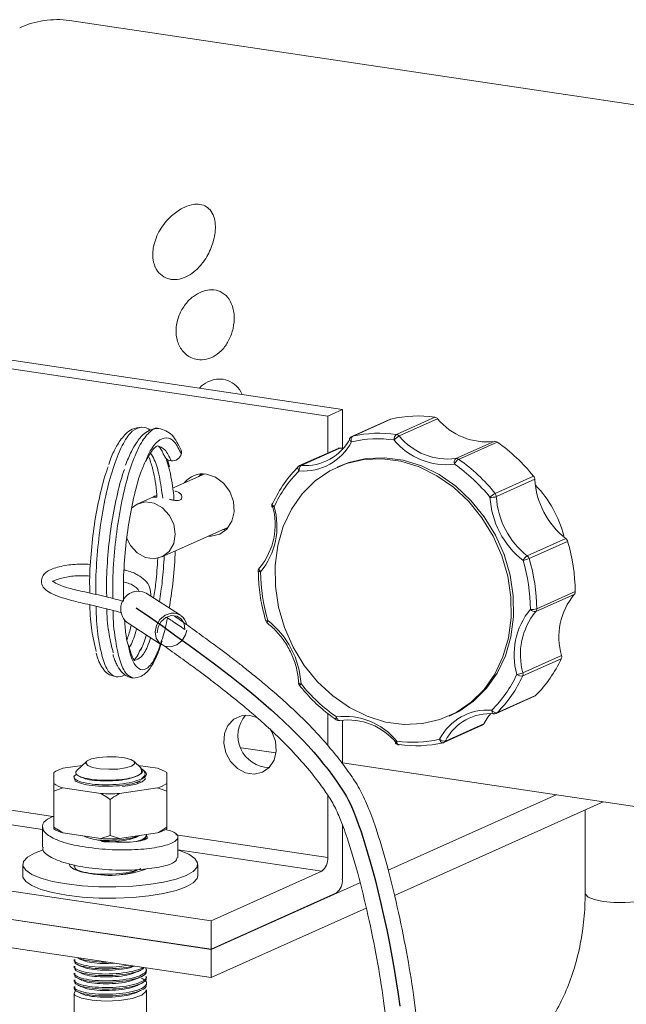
# Model space of a CAD drawing. Header units: millimetres. Extents: x 0 to 420, y 0 to 297.
# Tile 16 of 31: x 188.99 to 195.6, y 214.68 to 225.4. Entities that reach past the tile are written whole.
import ezdxf

# ---------------------------------------------------------------- set-up
doc = ezdxf.new("R2010")
doc.units = ezdxf.units.MM

msp = doc.modelspace()

# ---------------------------------------------------------------- linework, layer by layer
at = {"color": 7, "linetype": 'Continuous', "lineweight": 0}
for p, q in [((198.144, 224.106), (189.536, 225.393)), ((192.347, 221.084), (183.548, 222.399)), ((192.506, 221.155), (183.707, 222.47)), ((192.347, 221.084), (192.506, 221.155)), ((192.506, 221.155), (192.506, 220.735)), ((192.347, 220.683), (192.347, 221.084)), ((193.029, 221.05), (192.61, 220.862)), ((193.035, 221.052), (192.616, 220.864)), ((193.095, 220.885), (193.514, 221.072)), ((193.543, 221.056), (193.124, 220.868)), ((193.74, 220.621), (194.159, 220.809)), ((194.19, 220.801), (193.771, 220.613)), ((192.46, 220.733), (192.04, 220.545)), ((192.478, 220.736), (192.058, 220.548)), ((192.506, 220.735), (192.478, 220.736)), ((190.624, 220.533), (190.601, 220.612)), ((192.476, 220.54), (192.451, 220.529)), ((191.008, 220.456), (190.657, 220.298)), ((194.168, 220.242), (194.588, 220.43)), ((194.601, 220.396), (194.182, 220.208)), ((190.449, 220.205), (190.281, 220.13)), ((190.486, 220.221), (190.449, 220.205)), ((190.755, 219.646), (191.268, 219.876)), ((191.243, 219.847), (191.205, 219.848)), ((191.236, 219.862), (191.257, 219.862)), ((194.519, 219.562), (194.938, 219.75)), ((194.958, 219.72), (194.539, 219.533)), ((190.541, 219.55), (190.755, 219.646)), ((194.622, 218.986), (195.041, 219.174)), ((190.744, 218.915), (190.369, 219.156)), ((195.03, 219.143), (194.611, 218.955)), ((190.162, 218.836), (190.538, 218.594)), ((194.888, 218.442), (194.469, 218.254)), ((194.472, 218.289), (194.891, 218.477)), ((194.179, 217.846), (194.598, 218.034)), ((194.189, 217.853), (194.608, 218.041)), ((192.347, 217.497), (192.347, 217.848)), ((193.667, 217.817), (193.692, 217.828)), ((192.475, 217.769), (192.479, 217.77)), ((192.506, 217.774), (192.506, 217.299)), ((193.61, 217.53), (194.029, 217.718)), ((193.627, 217.546), (194.046, 217.734)), ((191.403, 217.473), (191.783, 217.416)), ((189.465, 217.25), (189.675, 217.281)), ((189.723, 217.325), (189.615, 217.225)), ((190.316, 217.251), (190.237, 217.325)), ((190.284, 217.281), (190.494, 217.25)), ((192.506, 217.308), (197.027, 216.633)), ((189.364, 217.081), (189.364, 217.204)), ((189.586, 217.153), (189.586, 217.142)), ((190.359, 217.211), (190.337, 217.232)), ((190.596, 217.204), (190.596, 217.081)), ((189.364, 217.001), (189.364, 217.081)), ((189.465, 217.035), (189.364, 217.001)), ((189.878, 216.974), (189.465, 217.035)), ((190.494, 217.035), (190.081, 216.974)), ((190.596, 217.001), (190.494, 217.035)), ((189.364, 216.609), (189.364, 217.001)), ((190.596, 216.609), (190.596, 217.001)), ((192.347, 216.278), (192.347, 216.953)), ((193.004, 216.141), (194.833, 216.961)), ((191.077, 215.586), (182.278, 216.901)), ((189.98, 216.517), (189.98, 216.909)), ((195.346, 216.884), (193.072, 215.865)), ((195.149, 216.795), (195.149, 215.887)), ((189.243, 216.612), (189.243, 216.391)), ((190.596, 216.609), (190.596, 216.59)), ((192.506, 216.633), (192.506, 216.042)), ((191.077, 215.279), (182.278, 216.594)), ((191.077, 215.277), (182.278, 216.592)), ((189.878, 216.483), (189.465, 216.545)), ((189.878, 216.483), (189.98, 216.517)), ((189.98, 216.517), (190.081, 216.483)), ((190.494, 216.545), (190.081, 216.483)), ((190.273, 216.504), (190.295, 216.515)), ((190.373, 216.511), (190.373, 216.527)), ((190.716, 216.277), (190.716, 216.498)), ((191.077, 214.97), (182.278, 216.285)), ((189.027, 216.203), (189.027, 216.08)), ((189.586, 216.197), (189.586, 216.18)), ((190.932, 216.08), (190.932, 216.203)), ((191.077, 215.586), (192.283, 216.127)), ((191.077, 215.277), (192.698, 216.003)), ((192.442, 215.891), (191.077, 215.279)), ((192.766, 215.727), (191.077, 214.97)), ((191.077, 215.279), (191.077, 215.586)), ((191.077, 214.97), (191.077, 215.277)), ((189.586, 215.166), (189.586, 215.149)), ((189.586, 215.093), (189.586, 215.076)), ((189.586, 215.019), (189.586, 215.002)), ((190.373, 215.039), (190.373, 215.056)), ((189.586, 214.945), (189.586, 214.928)), ((190.373, 214.965), (190.373, 214.982)), ((190.373, 214.892), (190.373, 214.909)), ((189.586, 214.872), (189.586, 214.855)), ((189.586, 214.798), (189.586, 213.394)), ((190.373, 213.394), (190.373, 214.835))]:
    msp.add_line(p, q, dxfattribs=at)
at = {"color": 8, "linetype": 'Continuous', "lineweight": 0}
for p, q in [((190.628, 220.485), (190.588, 220.622)), ((189.356, 216.725), (185.193, 217.347)), ((189.243, 216.581), (185.217, 217.183)), ((192.347, 216.278), (190.693, 216.525)), ((192.283, 216.127), (190.716, 216.361))]:
    msp.add_line(p, q, dxfattribs=at)
at = {"color": 7, "linetype": 'Continuous', "lineweight": 0, "flags": 128}
for points in [[(193.029, 221.05), (193.031, 221.051), (193.035, 221.052)], [(192.371, 220.489), (192.55, 220.567), (192.741, 220.611), (192.94, 220.62), (193.142, 220.593), (193.342, 220.531), (193.535, 220.435), (193.716, 220.309), (193.881, 220.154), (194.025, 219.976), (194.146, 219.777), (194.241, 219.564), (194.306, 219.341), (194.34, 219.114), (194.343, 218.889), (194.314, 218.67), (194.254, 218.464), (194.165, 218.275), (194.049, 218.108), (193.908, 217.968), (193.746, 217.857), (193.568, 217.779), (193.377, 217.735), (193.178, 217.726), (192.976, 217.753), (192.776, 217.815), (192.583, 217.91), (192.402, 218.037), (192.237, 218.191), (192.092, 218.37), (191.971, 218.568), (191.877, 218.782), (191.812, 219.005), (191.777, 219.232), (191.775, 219.457), (191.803, 219.676), (191.863, 219.882), (191.952, 220.071), (192.069, 220.238), (192.209, 220.378), (192.371, 220.489)], [(192.476, 220.54), (192.575, 220.579), (192.766, 220.623), (192.965, 220.631), (193.167, 220.604), (193.367, 220.542), (193.56, 220.447), (193.741, 220.32), (193.906, 220.166), (194.051, 219.987), (194.172, 219.789), (194.266, 219.576), (194.331, 219.353), (194.366, 219.126), (194.368, 218.9), (194.34, 218.681), (194.28, 218.475), (194.191, 218.286), (194.074, 218.12), (193.934, 217.979), (193.772, 217.868), (193.692, 217.828)], [(190.945, 220.427), (190.963, 220.449), (190.97, 220.456)], [(191.046, 219.777), (191.077, 219.776), (191.171, 219.798), (191.25, 219.854), (191.304, 219.939), (191.329, 220.043), (191.32, 220.155), (191.28, 220.263), (191.213, 220.355), (191.125, 220.42), (191.027, 220.453)], [(190.211, 220.08), (190.274, 220.126), (190.363, 220.149), (190.459, 220.135), (190.549, 220.085), (190.622, 220.006), (190.67, 219.906), (190.686, 219.799), (190.67, 219.696), (190.622, 219.611), (190.549, 219.554), (190.459, 219.531), (190.363, 219.545), (190.274, 219.595), (190.201, 219.674), (190.158, 219.759)], [(191.75, 220.137), (191.746, 220.134), (191.743, 220.131)], [(191.603, 219.433), (191.604, 219.434), (191.608, 219.436)], [(190.269, 219.178), (190.334, 219.172), (190.369, 219.156)], [(190.812, 218.754), (190.8, 218.704), (190.761, 218.64), (190.704, 218.594), (190.638, 218.572), (190.572, 218.578), (190.517, 218.611), (190.481, 218.665), (190.469, 218.734), (190.483, 218.805), (190.521, 218.868), (190.578, 218.915), (190.644, 218.937), (190.644, 218.937)], [(190.491, 218.725), (190.5, 218.79), (190.533, 218.849), (190.583, 218.892), (190.643, 218.913), (190.703, 218.907), (190.752, 218.875), (190.783, 218.824), (190.79, 218.761)], [(191.575, 217.803), (191.5, 217.825), (191.407, 217.822), (191.324, 217.784), (191.261, 217.716), (191.223, 217.626), (191.215, 217.522), (191.238, 217.417), (191.29, 217.322), (191.364, 217.246), (191.453, 217.199), (191.547, 217.184), (191.636, 217.205), (191.71, 217.259), (191.762, 217.339), (191.785, 217.437), (191.777, 217.543), (191.74, 217.645), (191.717, 217.681)], [(194.046, 217.734), (194.091, 217.805), (194.122, 217.845)], [(193.117, 217.506), (193.119, 217.506), (193.124, 217.507)], [(190.211, 217.272), (190.243, 217.296), (190.24, 217.322), (190.202, 217.345), (190.134, 217.363), (190.045, 217.374), (189.947, 217.375), (189.853, 217.368), (189.777, 217.352), (189.728, 217.33), (189.713, 217.305), (189.734, 217.28), (189.788, 217.259), (189.868, 217.244), (189.963, 217.238), (190.061, 217.241), (190.147, 217.253), (190.211, 217.272)], [(190.317, 217.247), (190.337, 217.232), (190.36, 217.193), (190.356, 217.172), (190.32, 217.133), (190.319, 217.133), (190.319, 217.133), (190.319, 217.132), (190.319, 217.132), (190.319, 217.132), (190.319, 217.132), (190.319, 217.132)], [(190.36, 217.146), (190.358, 217.131), (190.326, 217.102), (190.26, 217.076), (190.167, 217.057), (190.112, 217.05)], [(190.359, 217.211), (190.366, 217.204), (190.373, 217.186), (190.368, 217.167), (190.35, 217.149), (190.319, 217.132)], [(189.251, 216.362), (189.155, 216.326), (189.078, 216.282), (189.035, 216.235), (189.029, 216.187), (189.06, 216.139), (189.125, 216.094), (189.224, 216.053), (189.352, 216.017), (189.503, 215.989)], [(189.503, 215.989), (189.673, 215.969), (189.855, 215.958), (190.042, 215.957), (190.226, 215.965), (190.401, 215.982), (190.56, 216.007), (190.696, 216.04), (190.805, 216.08), (190.882, 216.124), (190.924, 216.171), (190.93, 216.219), (190.9, 216.267), (190.834, 216.312), (190.735, 216.353), (190.716, 216.359)], [(189.535, 216.203), (189.543, 216.181), (189.585, 216.15), (189.658, 216.123), (189.757, 216.103)], [(189.027, 216.08), (189.029, 216.064), (189.06, 216.016), (189.125, 215.971), (189.224, 215.93), (189.352, 215.895), (189.503, 215.867)], [(189.503, 215.867), (189.673, 215.847), (189.855, 215.836), (190.042, 215.834), (190.226, 215.842), (190.401, 215.859), (190.56, 215.885), (190.696, 215.918), (190.805, 215.957), (190.882, 216.001), (190.924, 216.048), (190.932, 216.08)], [(190.366, 214.835), (190.37, 214.82), (190.322, 214.778), (190.218, 214.743), (190.082, 214.721), (189.929, 214.714), (189.781, 214.722), (189.668, 214.744), (189.599, 214.775), (189.586, 214.798), (189.599, 214.821), (189.599, 214.821)]]:
    msp.add_lwpolyline(points, dxfattribs=at)
at = {"color": 8, "linetype": 'Continuous', "lineweight": 0, "flags": 128}
for points in [[(192.605, 220.804), (192.598, 220.81), (192.592, 220.816), (192.588, 220.822), (192.585, 220.828), (192.584, 220.834), (192.585, 220.838), (192.586, 220.839)], [(192.616, 220.864), (192.612, 220.863), (192.61, 220.862)], [(192.036, 220.488), (192.03, 220.496), (192.026, 220.503), (192.023, 220.511), (192.021, 220.519), (192.021, 220.525), (192.023, 220.531), (192.026, 220.535), (192.026, 220.535)], [(191.743, 220.131), (191.743, 220.131), (191.742, 220.126), (191.743, 220.121), (191.746, 220.115), (191.751, 220.11), (191.757, 220.104), (191.764, 220.098)], [(191.616, 219.388), (191.608, 219.389), (191.601, 219.391), (191.596, 219.393), (191.592, 219.395), (191.591, 219.398), (191.591, 219.399)], [(191.616, 219.388), (191.61, 219.395), (191.605, 219.403), (191.602, 219.41), (191.6, 219.418), (191.6, 219.424), (191.601, 219.429), (191.603, 219.433)], [(191.696, 218.857), (191.693, 218.85), (191.69, 218.843), (191.689, 218.837), (191.689, 218.833), (191.69, 218.829), (191.691, 218.828)], [(192.056, 218.169), (192.048, 218.17), (192.041, 218.171), (192.036, 218.173), (192.032, 218.174), (192.031, 218.177), (192.031, 218.177)], [(192.056, 218.169), (192.051, 218.163), (192.046, 218.158), (192.043, 218.154), (192.042, 218.151), (192.042, 218.148), (192.042, 218.148)], [(192.438, 217.777), (192.437, 217.779), (192.435, 217.782), (192.435, 217.787), (192.436, 217.793), (192.438, 217.8), (192.442, 217.808)], [(192.442, 217.808), (192.444, 217.798), (192.448, 217.79), (192.453, 217.783), (192.458, 217.777), (192.463, 217.772), (192.468, 217.77), (192.474, 217.769), (192.475, 217.769)], [(194.132, 217.881), (194.134, 217.872), (194.136, 217.863), (194.138, 217.855), (194.142, 217.849), (194.146, 217.845), (194.151, 217.842), (194.154, 217.842)], [(193.6, 217.527), (193.598, 217.526), (193.592, 217.527), (193.587, 217.529), (193.581, 217.534), (193.576, 217.54), (193.571, 217.547), (193.567, 217.555), (193.563, 217.565)], [(193.098, 217.545), (193.093, 217.538), (193.089, 217.533), (193.087, 217.528), (193.085, 217.525), (193.086, 217.523), (193.086, 217.522)], [(193.098, 217.545), (193.099, 217.535), (193.101, 217.527), (193.103, 217.519), (193.106, 217.513), (193.11, 217.509), (193.115, 217.506), (193.117, 217.506)], [(195.149, 215.887), (195.151, 215.877), (195.183, 215.846), (195.25, 215.819), (195.345, 215.799), (195.46, 215.788), (195.583, 215.786), (195.702, 215.794), (195.806, 215.812), (195.883, 215.836), (195.927, 215.866), (195.936, 215.887)]]:
    msp.add_lwpolyline(points, dxfattribs=at)
at = {"color": 7, "linetype": 'Continuous', "flags": 128}
msp.add_lwpolyline([(190.262, 218.998), (190.407, 218.897), (190.551, 218.795), (190.695, 218.693), (190.837, 218.591), (190.977, 218.488), (191.116, 218.385), (191.208, 218.315), (191.299, 218.245), (191.389, 218.174), (191.477, 218.103), (191.563, 218.031), (191.648, 217.958), (191.731, 217.885), (191.802, 217.821), (191.872, 217.756), (191.94, 217.691), (192.006, 217.625), (192.071, 217.559), (192.133, 217.492), (192.194, 217.424), (192.253, 217.356), (192.302, 217.295), (192.351, 217.234), (192.397, 217.172), (192.442, 217.11), (192.464, 217.077), (192.486, 217.044), (192.508, 217.011), (192.529, 216.977), (192.55, 216.943), (192.571, 216.904), (192.593, 216.858), (192.615, 216.808), (192.638, 216.754), (192.66, 216.696), (192.683, 216.633), (192.706, 216.567), (192.729, 216.498), (192.752, 216.425), (192.781, 216.33), (192.809, 216.231), (192.838, 216.129), (192.865, 216.023), (192.892, 215.915), (192.926, 215.775), (192.958, 215.632), (192.989, 215.488), (193.018, 215.345), (193.045, 215.202), (193.069, 215.062), (193.092, 214.924), (193.112, 214.79), (193.13, 214.657)], dxfattribs=at)
at = {"color": 7, "linetype": 'Continuous', "lineweight": 0}
for centre, radius, start, end in [((189.405, 224.406), 0.996, 82.4343, 114.3561), ((193.33, 219.782), 1.304, 81.889, 103.068), ((193.506, 221.024), 0.049, 40.4236, 80.7957), ((194.075, 221.491), 0.687, 219.2818, 277.0438), ((192.911, 219.594), 1.304, 81.889, 103.068), ((192.083, 221.073), 0.587, 265.4054, 332.7208), ((192.103, 221.097), 0.551, 265.4054, 332.7208), ((192.63, 220.815), 0.0508, 114.1461, 151.639), ((192.652, 220.826), 0.0518, 133.5379, 205.5774), ((192.891, 219.571), 1.266, 81.889, 103.068), ((193.139, 220.831), 0.0691, 129.3194, 185.8351), ((193.222, 220.691), 0.202, 118.9508, 138.8756), ((193.637, 221.288), 0.733, 219.2818, 277.0438), ((193.087, 220.836), 0.049, 40.4236, 80.7957), ((193.656, 221.303), 0.687, 219.2818, 277.0438), ((194.165, 220.767), 0.0428, 53.9627, 98.2067), ((193.105, 219.244), 1.899, 38.6533, 55.1249), ((190.685, 220.687), 0.0701, 347.5011, 20.1542), ((192.475, 220.7), 0.0368, 85.3165, 113.926), ((190.645, 220.676), 0.0795, 201.4813, 268.9229), ((190.653, 220.7), 0.104, 264.9071, 344.3065), ((193.777, 220.581), 0.0544, 132.8663, 202.1719), ((193.835, 220.514), 0.118, 122.6923, 156.6841), ((193.746, 220.579), 0.0428, 53.9627, 98.2067), ((192.686, 219.056), 1.899, 38.6533, 55.1249), ((193.008, 219.557), 1.385, 134.9, 155.2397), ((192.985, 219.535), 1.345, 134.9, 155.2397), ((192.061, 220.499), 0.0508, 114.1461, 134.6502), ((192.101, 220.498), 0.0657, 130.0861, 189.2228), ((192.673, 219.049), 1.843, 38.6533, 55.1249), ((190.987, 220.206), 0.251, 80.7722, 143.2567), ((194.541, 220.392), 0.0599, 3.5794, 38.7835), ((195.489, 220.449), 0.89, 183.4309, 231.7514), ((193.689, 219.455), 1.271, 14.8141, 43.7524), ((194.281, 220.032), 0.238, 118.1956, 135.1041), ((194.128, 220.37), 0.171, 264.8, 288.4005), ((195.06, 220.257), 0.949, 183.4309, 231.7514), ((194.122, 220.204), 0.0599, 3.5794, 38.7835), ((195.07, 220.261), 0.89, 183.4309, 231.7514), ((191.039, 219.903), 0.736, 320.6995, 15.7686), ((191.009, 219.885), 0.785, 320.6995, 15.7686), ((191.789, 220.11), 0.0508, 154.9769, 193.8002), ((194.902, 219.704), 0.0589, 16.2365, 51.839), ((193.05, 219.152), 1.991, 0.631, 16.5883), ((194.587, 219.453), 0.129, 121.9052, 153.0563), ((194.37, 219.95), 0.45, 283.0737, 292.0293), ((192.62, 218.96), 1.933, 0.631, 16.5883), ((194.482, 219.516), 0.0589, 16.2365, 51.839), ((192.631, 218.964), 1.991, 0.631, 16.5883), ((191.641, 219.399), 0.0508, 138.2778, 180.4996), ((193.549, 219.409), 1.933, 180.631, 196.5883), ((190.289, 218.984), 0.195, 96.0525, 229.4858), ((194.995, 219.173), 0.046, 319.6501, 1.7648), ((195.599, 218.677), 0.736, 140.6995, 195.7686), ((195.16, 218.484), 0.785, 140.6995, 195.7686), ((194.576, 219.131), 0.152, 261.0899, 287.6301), ((194.603, 219.016), 0.0617, 214.9003, 277.28), ((194.576, 218.985), 0.046, 319.6501, 1.7648), ((190.664, 218.789), 0.149, 10.7618, 97.4371), ((191.722, 218.869), 0.0508, 196.4819, 232.3733), ((191.109, 218.112), 0.949, 3.4309, 51.7514), ((195.18, 218.489), 0.736, 140.6995, 195.7686), ((193.631, 219.022), 1.385, 314.9, 335.2397), ((194.841, 218.463), 0.0524, 336.1377, 14.716), ((193.183, 218.834), 1.345, 314.9, 335.2397), ((193.212, 218.835), 1.385, 314.9, 335.2397), ((194.351, 218.601), 0.335, 279.2503, 291.2887), ((194.454, 218.333), 0.0796, 231.319, 281.0095), ((194.421, 218.276), 0.0524, 336.1377, 14.716), ((192.081, 218.18), 0.0508, 183.3164, 218.8108), ((193.496, 219.32), 1.843, 218.6533, 235.1249), ((194.583, 218.067), 0.0361, 294.2074, 314.7834), ((191.718, 217.604), 0.348, 139.9439, 268.3483), ((192.531, 217.081), 0.733, 39.2818, 97.0438), ((194.085, 217.296), 0.587, 85.4054, 152.7208), ((194.117, 217.294), 0.551, 85.4054, 152.7208), ((194.183, 217.912), 0.0588, 211.5223, 276.5487), ((194.158, 217.892), 0.0508, 265.6133, 294.1461), ((192.467, 217.819), 0.0508, 235.3063, 279.5243), ((192.563, 217.089), 0.687, 39.2818, 97.0438), ((194.013, 217.752), 0.0374, 294.4896, 332.4416), ((193.277, 218.798), 1.266, 261.889, 283.068), ((193.614, 217.621), 0.0753, 227.8894, 280.2185), ((193.124, 217.556), 0.0508, 221.5514, 262.1109), ((193.308, 218.798), 1.304, 261.889, 283.068), ((193.589, 217.576), 0.0508, 283.2605, 294.1461), ((189.583, 216.851), 0.415, 106.4416, 121.8506), ((190.376, 216.851), 0.415, 58.1494, 73.5584), ((189.583, 217.434), 0.415, 238.1494, 253.5584), ((190.376, 217.434), 0.415, 286.4416, 301.8506), ((189.98, 219.507), 2.535, 267.7029, 272.2971), ((189.583, 216.943), 0.415, 238.1494, 253.5584), ((190.376, 216.943), 0.415, 286.4416, 301.8506), ((189.98, 219.016), 2.535, 267.7029, 272.2971), ((192.173, 216.262), 0.174, 309.1832, 5.238), ((189.977, 217.257), 1.174, 259.2291, 290.3725), ((192.332, 216.026), 0.174, 309.1832, 5.238)]:
    msp.add_arc(centre, radius, start, end, dxfattribs=at)
at = {"color": 8, "linetype": 'Continuous', "lineweight": 0}
for centre, radius, start, end in [((192.055, 220.512), 0.0368, 85.3165, 113.926), ((191.751, 220.132), 0.0359, 252.258, 291.2417), ((191.679, 218.898), 0.0445, 262.0773, 292.7112), ((194.164, 217.879), 0.0361, 294.2074, 314.7834), ((193.594, 217.564), 0.0377, 294.6661, 332.2651)]:
    msp.add_arc(centre, radius, start, end, dxfattribs=at)
at = {"color": 7, "linetype": 'Continuous', "lineweight": 0}
for points, knots in [([(190.641, 222.573), (190.671, 222.572), (190.732, 222.57), (190.826, 222.608), (190.917, 222.673), (191.01, 222.777), (191.086, 222.921), (191.13, 223.092), (191.123, 223.234), (191.074, 223.329), (191.014, 223.377), (190.941, 223.396), (190.854, 223.387), (190.751, 223.347), (190.627, 223.257), (190.512, 223.114), (190.445, 222.946), (190.437, 222.795), (190.474, 222.684), (190.539, 222.609), (190.601, 222.58), (190.636, 222.574), (190.641, 222.573)], [0, 0, 0, 0, 0.039206, 0.078319, 0.119681, 0.167951, 0.239382, 0.311777, 0.394782, 0.438702, 0.473911, 0.50937, 0.539618, 0.579607, 0.636765, 0.715183, 0.794699, 0.858272, 0.908964, 0.951493, 0.994203, 1, 1, 1, 1]), ([(190.929, 221.699), (190.962, 221.698), (191.028, 221.696), (191.124, 221.739), (191.21, 221.812), (191.278, 221.915), (191.323, 222.042), (191.335, 222.181), (191.307, 222.307), (191.245, 222.402), (191.16, 222.455), (191.064, 222.465), (190.97, 222.442), (190.878, 222.389), (190.791, 222.303), (190.722, 222.182), (190.688, 222.039), (190.704, 221.898), (190.764, 221.786), (190.845, 221.72), (190.905, 221.705), (190.929, 221.699)], [0, 0, 0, 0, 0.047267, 0.09449, 0.142925, 0.194752, 0.251426, 0.313441, 0.378588, 0.430122, 0.481948, 0.526555, 0.56826, 0.612924, 0.664334, 0.723775, 0.788496, 0.852313, 0.910449, 0.962553, 1, 1, 1, 1]), ([(191.415, 221.318), (191.411, 221.328), (191.393, 221.376), (191.331, 221.437), (191.238, 221.486), (191.135, 221.493), (191.039, 221.459), (190.975, 221.421), (190.953, 221.389), (190.952, 221.388)], [0, 0, 0, 0, 0.053248, 0.254146, 0.445913, 0.62795, 0.807142, 0.99178, 1, 1, 1, 1]), ([(190.324, 220.963), (190.288, 220.959), (190.224, 220.953), (190.133, 220.883), (190.061, 220.784), (190.002, 220.671), (189.973, 220.589), (189.963, 220.559)], [0, 0, 0, 0, 0.225771, 0.4016, 0.66203, 0.878629, 1, 1, 1, 1]), ([(190.508, 220.95), (190.478, 220.948), (190.423, 220.944), (190.338, 220.889), (190.27, 220.809), (190.203, 220.693), (190.166, 220.601), (190.146, 220.55)], [0, 0, 0, 0, 0.188268, 0.348638, 0.591052, 0.769786, 1, 1, 1, 1]), ([(190.415, 220.932), (190.414, 220.933), (190.387, 220.955), (190.355, 220.959), (190.324, 220.963)], [0, 0, 0, 0, 0.043163, 1, 1, 1, 1]), ([(190.75, 220.712), (190.721, 220.774), (190.66, 220.902), (190.56, 220.934), (190.508, 220.95)], [0, 0, 0, 0, 0.484932, 1, 1, 1, 1]), ([(190.368, 220.59), (190.387, 220.627), (190.413, 220.679), (190.446, 220.721), (190.466, 220.743), (190.482, 220.757), (190.49, 220.759), (190.495, 220.76)], [0, 0, 0, 0, 0.301681, 0.419524, 0.545692, 0.739169, 1, 1, 1, 1]), ([(190.495, 220.76), (190.502, 220.758), (190.517, 220.754), (190.552, 220.685), (190.572, 220.646)], [0, 0, 0, 0, 0.433414, 1, 1, 1, 1]), ([(190.374, 220.615), (190.356, 220.576), (190.307, 220.473), (190.24, 220.232), (190.178, 219.925), (190.139, 219.596), (190.12, 219.302), (190.124, 219.135), (190.125, 219.068)], [0, 0, 0, 0, 0.1189247, 0.3108576, 0.5027905, 0.6881758, 0.8735612, 1, 1, 1, 1]), ([(190.487, 220.201), (190.487, 220.21), (190.48, 220.324), (190.452, 220.481), (190.418, 220.59), (190.404, 220.632)], [0, 0, 0, 0, 0.051604, 0.626648, 1, 1, 1, 1]), ([(189.958, 220.532), (189.956, 220.527), (189.924, 220.455), (189.872, 220.255), (189.81, 219.951), (189.771, 219.622), (189.753, 219.35), (189.756, 219.204), (189.757, 219.157)], [0, 0, 0, 0, 0.017311, 0.241337, 0.465364, 0.681748, 0.898132, 1, 1, 1, 1]), ([(190.136, 220.504), (190.136, 220.504), (190.106, 220.437), (190.056, 220.242), (189.994, 219.938), (189.955, 219.609), (189.937, 219.327), (189.94, 219.171), (189.941, 219.115)], [0, 0, 0, 0, 0.000734, 0.223766, 0.446798, 0.662222, 0.877645, 1, 1, 1, 1]), ([(190.672, 220.168), (190.672, 220.184), (190.665, 220.306), (190.645, 220.402), (190.628, 220.485)], [0, 0, 0, 0, 0.133961, 1, 1, 1, 1]), ([(190.978, 220.45), (190.975, 220.447), (190.969, 220.444), (190.966, 220.438), (190.966, 220.436)], [0, 0, 0, 0, 0.731092, 1, 1, 1, 1]), ([(190.681, 220.268), (190.695, 220.264), (190.722, 220.258), (190.749, 220.236), (190.763, 220.209), (190.759, 220.183), (190.737, 220.167), (190.703, 220.163), (190.666, 220.168), (190.637, 220.174), (190.625, 220.177)], [0, 0, 0, 0, 0.125439, 0.250587, 0.383361, 0.526292, 0.660474, 0.778719, 0.899838, 1, 1, 1, 1]), ([(190.487, 220.2), (190.483, 220.201), (190.467, 220.202), (190.45, 220.202), (190.44, 220.201), (190.449, 220.205), (190.467, 220.213), (190.483, 220.22), (190.486, 220.221)], [0, 0, 0, 0, 0.072642, 0.277478, 0.502485, 0.738041, 0.950809, 1, 1, 1, 1]), ([(190.622, 218.993), (190.635, 219.08), (190.664, 219.264), (190.684, 219.484), (190.685, 219.603), (190.685, 219.615)], [0, 0, 0, 0, 0.442998, 0.946035, 1, 1, 1, 1]), ([(190.452, 219.103), (190.461, 219.158), (190.482, 219.294), (190.491, 219.446), (190.496, 219.536)], [0, 0, 0, 0, 0.403879, 1, 1, 1, 1]), ([(189.765, 219.47), (189.732, 219.472), (189.667, 219.475), (189.57, 219.469), (189.482, 219.457), (189.373, 219.432), (189.291, 219.4), (189.238, 219.336), (189.225, 219.277), (189.247, 219.215), (189.305, 219.17), (189.388, 219.129), (189.507, 219.089), (189.69, 219.045), (189.898, 218.998), (190.03, 218.963), (190.09, 218.947)], [0, 0, 0, 0, 0.043881, 0.087169, 0.129676, 0.175098, 0.271286, 0.318002, 0.361927, 0.429309, 0.508371, 0.567634, 0.639243, 0.752561, 0.887076, 1, 1, 1, 1]), ([(190.422, 219.122), (190.421, 219.155), (190.419, 219.214), (190.368, 219.294), (190.283, 219.356), (190.204, 219.392), (190.141, 219.406), (190.131, 219.408)], [0, 0, 0, 0, 0.312373, 0.565584, 0.75396, 0.959988, 1, 1, 1, 1]), ([(191.591, 219.399), (191.592, 219.358), (191.595, 219.242), (191.619, 219.059), (191.656, 218.919), (191.673, 218.854)], [0, 0, 0, 0, 0.222185, 0.641081, 1, 1, 1, 1]), ([(190.125, 219.068), (190.064, 219.084), (189.928, 219.12), (189.719, 219.165), (189.546, 219.205), (189.445, 219.238), (189.394, 219.26), (189.366, 219.277), (189.35, 219.291), (189.35, 219.28), (189.349, 219.283), (189.372, 219.295), (189.408, 219.309), (189.465, 219.325), (189.536, 219.338), (189.611, 219.345), (189.688, 219.348), (189.735, 219.344), (189.758, 219.343)], [0, 0, 0, 0, 0.127842, 0.279212, 0.398685, 0.468316, 0.521372, 0.558153, 0.583401, 0.643462, 0.719409, 0.761627, 0.804765, 0.84876, 0.891248, 0.929927, 0.965434, 1, 1, 1, 1]), ([(190.124, 219.279), (190.147, 219.272), (190.199, 219.258), (190.246, 219.232), (190.28, 219.204), (190.289, 219.185), (190.293, 219.176)], [0, 0, 0, 0, 0.211877, 0.455793, 0.744331, 1, 1, 1, 1]), ([(189.758, 219.029), (189.758, 219.015), (189.759, 218.896), (189.781, 218.71), (189.813, 218.583), (189.828, 218.52)], [0, 0, 0, 0, 0.064373, 0.540305, 1, 1, 1, 1]), ([(189.942, 218.985), (189.942, 218.981), (189.943, 218.874), (189.965, 218.698), (189.997, 218.57), (190.012, 218.508)], [0, 0, 0, 0, 0.0173444, 0.5171981, 1, 1, 1, 1]), ([(189.007, 210.176), (189.117, 210.121), (189.32, 210.021), (189.596, 209.916), (189.822, 209.845), (190.006, 209.799), (190.163, 209.767), (190.317, 209.743), (190.49, 209.724), (190.688, 209.716), (190.898, 209.722), (191.11, 209.746), (191.307, 209.785), (191.481, 209.833), (191.623, 209.884), (191.747, 209.936), (191.873, 209.997), (192.018, 210.078), (192.18, 210.185), (192.359, 210.325), (192.537, 210.492), (192.715, 210.692), (192.884, 210.915), (193.054, 211.183), (193.208, 211.44), (193.301, 211.735), (193.35, 211.981), (193.381, 212.231), (193.402, 212.541), (193.408, 212.938), (193.395, 213.402), (193.372, 213.873), (193.336, 214.331), (193.282, 214.791), (193.205, 215.262), (193.107, 215.737), (192.996, 216.189), (192.887, 216.559), (192.787, 216.834), (192.691, 217.039), (192.577, 217.206), (192.446, 217.384), (192.284, 217.574), (192.097, 217.772), (191.906, 217.952), (191.734, 218.103), (191.593, 218.221), (191.474, 218.317), (191.374, 218.396), (191.274, 218.473), (191.156, 218.562), (191.004, 218.674), (190.84, 218.793), (190.726, 218.873), (190.674, 218.91)], [0, 0, 0, 0, 0.035914, 0.065777, 0.089598, 0.109239, 0.12552, 0.140581, 0.159421, 0.181657, 0.204951, 0.228206, 0.251399, 0.270328, 0.286374, 0.29955, 0.313044, 0.330113, 0.350596, 0.370924, 0.396076, 0.418238, 0.44153, 0.466821, 0.493941, 0.509839, 0.523712, 0.53607, 0.549723, 0.570846, 0.594287, 0.616625, 0.638019, 0.659354, 0.681807, 0.705508, 0.728858, 0.74971, 0.763148, 0.774692, 0.787511, 0.802613, 0.819944, 0.841886, 0.865215, 0.883194, 0.899021, 0.912144, 0.92273, 0.932208, 0.94529, 0.96209, 0.982707, 1, 1, 1, 1]), ([(190.136, 218.859), (190.14, 218.801), (190.149, 218.683), (190.17, 218.604), (190.181, 218.564)], [0, 0, 0, 0, 0.495409, 1, 1, 1, 1]), ([(190.547, 218.663), (190.549, 218.669), (190.571, 218.727), (190.587, 218.812), (190.601, 218.888)], [0, 0, 0, 0, 0.107759, 1, 1, 1, 1]), ([(190.79, 218.761), (190.745, 218.792), (190.679, 218.837), (190.613, 218.881), (190.592, 218.894)], [0, 0, 0, 0, 0.683274, 1, 1, 1, 1]), ([(190.207, 218.807), (190.205, 218.797), (190.191, 218.735), (190.175, 218.689), (190.162, 218.65)], [0, 0, 0, 0, 0.167369, 1, 1, 1, 1]), ([(191.691, 218.828), (191.71, 218.812), (191.768, 218.765), (191.853, 218.669), (191.936, 218.538), (191.995, 218.394), (192.023, 218.272), (192.029, 218.199), (192.031, 218.177)], [0, 0, 0, 0, 0.1034328, 0.3052871, 0.5072703, 0.7090924, 0.9107833, 1, 1, 1, 1]), ([(190.227, 218.232), (190.259, 218.236), (190.315, 218.242), (190.388, 218.302), (190.445, 218.384), (190.499, 218.493), (190.529, 218.587), (190.544, 218.636)], [0, 0, 0, 0, 0.203208, 0.360177, 0.586869, 0.786611, 1, 1, 1, 1]), ([(190.313, 218.536), (190.333, 218.581), (190.354, 218.627), (190.371, 218.699), (190.371, 218.701)], [0, 0, 0, 0, 0.967244, 1, 1, 1, 1]), ([(190.545, 218.597), (190.574, 218.577), (190.664, 218.513), (190.803, 218.412), (190.951, 218.303), (191.068, 218.215), (191.166, 218.139), (191.262, 218.064), (191.374, 217.974), (191.506, 217.864), (191.669, 217.722), (191.85, 217.552), (192.036, 217.357), (192.191, 217.176), (192.31, 217.011), (192.402, 216.878), (192.483, 216.705), (192.575, 216.448), (192.68, 216.092), (192.788, 215.649), (192.883, 215.185), (192.957, 214.727), (193.009, 214.282), (193.043, 213.838), (193.065, 213.38), (193.078, 212.927), (193.071, 212.545), (193.051, 212.251), (193.022, 212.02), (192.977, 211.798), (192.892, 211.545), (192.754, 211.33), (192.599, 211.081), (192.443, 210.881), (192.281, 210.704), (192.12, 210.556), (191.961, 210.434), (191.821, 210.344), (191.698, 210.277), (191.59, 210.227), (191.481, 210.182), (191.356, 210.14), (191.204, 210.1), (191.032, 210.068), (190.846, 210.05), (190.661, 210.046), (190.488, 210.055), (190.338, 210.073), (190.214, 210.093), (190.102, 210.116), (189.987, 210.143), (189.853, 210.18), (189.674, 210.238), (189.436, 210.333), (189.243, 210.418), (189.135, 210.481), (189.129, 210.484)], [0, 0, 0, 0, 0.010142, 0.031148, 0.048358, 0.061876, 0.071822, 0.082502, 0.09546, 0.111147, 0.129133, 0.153068, 0.175633, 0.196476, 0.209758, 0.220773, 0.231516, 0.244485, 0.265532, 0.289264, 0.313224, 0.335706, 0.356959, 0.378392, 0.400959, 0.424614, 0.445771, 0.459295, 0.471374, 0.484783, 0.500314, 0.527398, 0.552532, 0.575757, 0.598641, 0.624642, 0.645439, 0.665665, 0.682365, 0.695521, 0.709107, 0.725567, 0.744859, 0.768408, 0.792033, 0.815708, 0.837949, 0.856328, 0.871163, 0.883224, 0.897133, 0.912883, 0.9314, 0.961575, 0.997849, 1, 1, 1, 1]), ([(190.244, 218.423), (190.245, 218.423), (190.247, 218.423), (190.236, 218.435), (190.208, 218.483), (190.188, 218.559), (190.179, 218.592)], [0, 0, 0, 0, 0.055198, 0.288112, 0.693451, 1, 1, 1, 1]), ([(190.318, 218.563), (190.305, 218.536), (190.278, 218.475), (190.248, 218.435), (190.234, 218.424), (190.236, 218.424), (190.237, 218.424)], [0, 0, 0, 0, 0.3025606, 0.6752024, 0.9277862, 1, 1, 1, 1]), ([(189.827, 218.501), (189.835, 218.474), (189.848, 218.428), (189.872, 218.379), (189.901, 218.329), (189.957, 218.266), (190.011, 218.253), (190.043, 218.245)], [0, 0, 0, 0, 0.1920454, 0.3338805, 0.4674841, 0.6834791, 1, 1, 1, 1]), ([(190.01, 218.489), (190.012, 218.48), (190.019, 218.45), (190.035, 218.411), (190.063, 218.35), (190.107, 218.289), (190.166, 218.244), (190.206, 218.236), (190.227, 218.232)], [0, 0, 0, 0, 0.062432, 0.201261, 0.336278, 0.592043, 0.777055, 1, 1, 1, 1]), ([(190.043, 218.245), (190.074, 218.246), (190.109, 218.246), (190.136, 218.267), (190.139, 218.269)], [0, 0, 0, 0, 0.9063265, 1, 1, 1, 1]), ([(192.042, 218.148), (192.068, 218.117), (192.144, 218.026), (192.275, 217.898), (192.387, 217.816), (192.438, 217.777)], [0, 0, 0, 0, 0.222027, 0.641055, 1, 1, 1, 1]), ([(189.616, 217.225), (189.609, 217.215), (189.595, 217.195), (189.629, 217.166), (189.699, 217.141), (189.801, 217.123), (189.922, 217.116), (190.047, 217.12), (190.163, 217.134), (190.257, 217.157), (190.317, 217.188), (190.341, 217.22), (190.323, 217.241), (190.315, 217.25)], [0, 0, 0, 0, 0.092369, 0.186601, 0.280691, 0.374827, 0.46721, 0.559279, 0.651385, 0.741918, 0.831966, 0.922044, 1, 1, 1, 1]), ([(190.311, 217.245), (190.318, 217.231), (190.331, 217.205), (190.284, 217.167), (190.194, 217.136), (190.071, 217.115), (189.933, 217.109), (189.805, 217.115), (189.713, 217.131), (189.686, 217.144), (189.677, 217.149)], [0, 0, 0, 0, 0.13434, 0.264507, 0.40002, 0.532075, 0.66413, 0.799643, 0.92981, 1, 1, 1, 1]), ([(190.319, 217.132), (190.287, 217.12), (190.226, 217.096), (190.083, 217.074), (189.927, 217.067), (189.778, 217.075), (189.659, 217.098), (189.591, 217.129), (189.576, 217.161), (189.606, 217.178), (189.616, 217.184)], [0, 0, 0, 0, 0.132976, 0.262445, 0.394227, 0.529457, 0.659355, 0.793416, 0.927477, 1, 1, 1, 1]), ([(190.311, 217.113), (190.282, 217.102), (190.224, 217.078), (190.083, 217.057), (189.927, 217.05), (189.777, 217.058), (189.661, 217.081), (189.592, 217.109), (189.593, 217.129), (189.593, 217.137)], [0, 0, 0, 0, 0.138735, 0.289793, 0.44085, 0.595859, 0.744757, 0.898427, 1, 1, 1, 1]), ([(189.646, 217.161), (189.647, 217.16), (189.655, 217.156), (189.664, 217.152), (189.671, 217.149)], [0, 0, 0, 0, 0.089212, 1, 1, 1, 1]), ([(190.269, 217.091), (190.276, 217.095), (190.291, 217.102), (190.306, 217.109), (190.313, 217.113)], [0, 0, 0, 0, 0.499977, 1, 1, 1, 1]), ([(190.596, 217.081), (190.596, 217.076), (190.596, 217.051), (190.596, 217.024), (190.596, 217.001)], [0, 0, 0, 0, 0.196412, 1, 1, 1, 1]), ([(189.98, 216.909), (189.97, 216.916), (189.937, 216.939), (189.902, 216.959), (189.878, 216.974)], [0, 0, 0, 0, 0.298024, 1, 1, 1, 1]), ([(190.081, 216.974), (190.074, 216.97), (190.04, 216.95), (190.006, 216.928), (189.98, 216.909)], [0, 0, 0, 0, 0.196412, 1, 1, 1, 1]), ([(190.574, 216.582), (190.596, 216.577), (190.682, 216.558), (190.729, 216.51), (190.699, 216.448), (190.553, 216.396), (190.321, 216.363), (190.037, 216.356), (189.744, 216.381), (189.488, 216.431), (189.304, 216.506), (189.229, 216.594), (189.249, 216.673), (189.332, 216.714), (189.364, 216.729)], [0, 0, 0, 0, 0.032469, 0.124724, 0.214105, 0.307167, 0.397849, 0.48853, 0.581593, 0.670974, 0.763229, 0.855484, 0.944866, 1, 1, 1, 1]), ([(189.364, 216.609), (189.374, 216.602), (189.407, 216.579), (189.441, 216.559), (189.465, 216.545)], [0, 0, 0, 0, 0.298024, 1, 1, 1, 1]), ([(189.364, 216.59), (189.364, 216.591), (189.364, 216.595), (189.364, 216.603), (189.364, 216.609)], [0, 0, 0, 0, 0.196412, 1, 1, 1, 1]), ([(190.494, 216.545), (190.501, 216.548), (190.535, 216.568), (190.569, 216.591), (190.596, 216.609)], [0, 0, 0, 0, 0.196412, 1, 1, 1, 1]), ([(190.371, 216.511), (190.377, 216.508), (190.398, 216.498), (190.373, 216.474), (190.297, 216.454), (190.168, 216.441), (190.01, 216.444), (189.853, 216.465), (189.739, 216.488), (189.701, 216.507), (189.694, 216.51)], [0, 0, 0, 0, 0.0492437, 0.1992284, 0.3554673, 0.5076601, 0.659853, 0.8160918, 0.9660766, 1, 1, 1, 1]), ([(190.274, 216.512), (190.256, 216.505), (190.208, 216.486), (190.083, 216.469), (189.948, 216.461), (189.873, 216.466), (189.846, 216.468)], [0, 0, 0, 0, 0.175978, 0.495443, 0.814908, 1, 1, 1, 1]), ([(190.273, 216.505), (190.247, 216.494), (190.194, 216.472), (190.071, 216.454), (189.96, 216.446), (189.901, 216.45), (189.884, 216.451)], [0, 0, 0, 0, 0.288713, 0.58311, 0.877508, 1, 1, 1, 1]), ([(190.366, 216.528), (190.368, 216.523), (190.375, 216.503), (190.341, 216.476), (190.288, 216.459), (190.269, 216.453)], [0, 0, 0, 0, 0.186061, 0.717852, 1, 1, 1, 1]), ([(190.366, 216.511), (190.369, 216.506), (190.375, 216.49), (190.352, 216.476), (190.336, 216.467)], [0, 0, 0, 0, 0.334364, 1, 1, 1, 1]), ([(190.708, 216.277), (190.704, 216.261), (190.696, 216.223), (190.551, 216.176), (190.321, 216.142), (190.036, 216.136), (189.745, 216.16), (189.486, 216.211), (189.311, 216.285), (189.232, 216.351), (189.249, 216.386), (189.251, 216.391)], [0, 0, 0, 0, 0.099583, 0.226933, 0.351025, 0.475117, 0.602467, 0.724779, 0.851025, 0.97727, 1, 1, 1, 1]), ([(190.313, 216.157), (190.284, 216.145), (190.224, 216.122), (190.083, 216.1), (189.927, 216.093), (189.777, 216.101), (189.661, 216.124), (189.592, 216.152), (189.593, 216.172), (189.593, 216.18)], [0, 0, 0, 0, 0.141229, 0.291849, 0.442469, 0.597029, 0.745496, 0.898721, 1, 1, 1, 1]), ([(190.27, 216.135), (190.245, 216.125), (190.201, 216.106), (190.13, 216.096), (190.099, 216.092)], [0, 0, 0, 0, 0.556157, 1, 1, 1, 1]), ([(195.149, 215.887), (195.148, 215.84), (195.146, 215.699), (195.123, 215.469), (195.071, 215.203), (194.994, 214.949), (194.893, 214.711), (194.769, 214.49), (194.624, 214.289), (194.458, 214.11), (194.273, 213.955), (194.072, 213.825), (193.855, 213.722), (193.625, 213.652), (193.466, 213.615), (193.383, 213.611), (193.383, 213.611)], [0, 0, 0, 0, 0.039576, 0.118026, 0.196524, 0.275149, 0.353978, 0.433103, 0.512623, 0.592634, 0.673196, 0.754305, 0.835862, 0.917671, 0.9994, 1, 1, 1, 1]), ([(193.403, 212.823), (193.489, 212.832), (193.672, 212.852), (193.943, 212.921), (194.214, 213.019), (194.473, 213.147), (194.716, 213.303), (194.941, 213.484), (195.148, 213.691), (195.334, 213.92), (195.497, 214.171), (195.637, 214.441), (195.751, 214.727), (195.839, 215.027), (195.9, 215.339), (195.931, 215.627), (195.935, 215.811), (195.936, 215.887)], [0, 0, 0, 0, 0.061029, 0.129338, 0.197483, 0.265524, 0.333526, 0.401547, 0.469657, 0.537915, 0.606359, 0.675011, 0.743871, 0.812925, 0.882151, 0.951518, 1, 1, 1, 1]), ([(190.177, 215.105), (190.146, 215.099), (190.071, 215.085), (189.926, 215.08), (189.778, 215.088), (189.661, 215.11), (189.592, 215.139), (189.593, 215.158), (189.593, 215.166)], [0, 0, 0, 0, 0.129465, 0.314623, 0.504625, 0.687137, 0.875497, 1, 1, 1, 1]), ([(190.227, 215.097), (190.224, 215.096), (190.188, 215.084), (190.081, 215.071), (189.928, 215.062), (189.777, 215.071), (189.661, 215.094), (189.592, 215.122), (189.593, 215.141), (189.593, 215.149)], [0, 0, 0, 0, 0.014689, 0.187503, 0.360317, 0.537651, 0.707995, 0.883797, 1, 1, 1, 1]), ([(189.621, 215.112), (189.628, 215.109), (189.643, 215.101), (189.658, 215.094), (189.666, 215.09)], [0, 0, 0, 0, 0.500052, 1, 1, 1, 1]), ([(189.622, 215.185), (189.63, 215.182), (189.645, 215.174), (189.66, 215.167), (189.667, 215.163)], [0, 0, 0, 0, 0.500032, 1, 1, 1, 1]), ([(189.944, 215.139), (189.939, 215.139), (189.882, 215.136), (189.78, 215.146), (189.672, 215.163), (189.641, 215.18), (189.629, 215.186)], [0, 0, 0, 0, 0.035271, 0.417376, 0.784418, 1, 1, 1, 1]), ([(190.021, 215.128), (189.993, 215.126), (189.919, 215.121), (189.805, 215.128), (189.711, 215.144), (189.684, 215.158), (189.673, 215.164)], [0, 0, 0, 0, 0.198358, 0.514054, 0.817298, 1, 1, 1, 1]), ([(190.332, 215.082), (190.329, 215.079), (190.31, 215.061), (190.223, 215.036), (190.085, 215.013), (189.927, 215.006), (189.778, 215.014), (189.661, 215.037), (189.592, 215.065), (189.593, 215.085), (189.593, 215.093)], [0, 0, 0, 0, 0.029753, 0.177742, 0.321958, 0.466174, 0.614162, 0.756317, 0.903027, 1, 1, 1, 1]), ([(190.349, 215.079), (190.341, 215.071), (190.32, 215.049), (190.224, 215.019), (190.085, 214.996), (189.927, 214.989), (189.778, 214.997), (189.661, 215.02), (189.592, 215.048), (189.593, 215.068), (189.593, 215.076)], [0, 0, 0, 0, 0.075784, 0.216752, 0.354126, 0.4915, 0.632467, 0.767878, 0.907628, 1, 1, 1, 1]), ([(190.362, 215.077), (190.368, 215.065), (190.381, 215.038), (190.328, 214.998), (190.226, 214.962), (190.084, 214.94), (189.927, 214.932), (189.777, 214.94), (189.661, 214.963), (189.592, 214.991), (189.593, 215.011), (189.593, 215.019)], [0, 0, 0, 0, 0.0971624, 0.2125369, 0.3326462, 0.4496933, 0.5667405, 0.6868498, 0.8022243, 0.9212955, 1, 1, 1, 1]), ([(190.366, 215.039), (190.368, 215.034), (190.376, 215.014), (190.327, 214.981), (190.226, 214.945), (190.084, 214.923), (189.927, 214.915), (189.777, 214.924), (189.661, 214.946), (189.592, 214.974), (189.593, 214.994), (189.593, 215.002)], [0, 0, 0, 0, 0.0427975, 0.1651193, 0.292461, 0.4165563, 0.5406515, 0.6679933, 0.7903151, 0.9165563, 1, 1, 1, 1]), ([(189.625, 215.037), (189.632, 215.033), (189.647, 215.026), (189.662, 215.019), (189.669, 215.015)], [0, 0, 0, 0, 0.500068, 1, 1, 1, 1]), ([(190.241, 215.095), (190.224, 215.088), (190.181, 215.071), (190.07, 215.055), (189.934, 215.048), (189.805, 215.054), (189.71, 215.07), (189.682, 215.085), (189.672, 215.091)], [0, 0, 0, 0, 0.116392, 0.306919, 0.497446, 0.692961, 0.880764, 1, 1, 1, 1]), ([(190.27, 215.032), (190.245, 215.021), (190.193, 215), (190.07, 214.981), (189.933, 214.974), (189.805, 214.981), (189.712, 214.996), (189.685, 215.01), (189.675, 215.016)], [0, 0, 0, 0, 0.1708554, 0.352086, 0.5333166, 0.7192915, 0.8979305, 1, 1, 1, 1]), ([(190.271, 215.031), (190.278, 215.035), (190.293, 215.042), (190.308, 215.049), (190.316, 215.053)], [0, 0, 0, 0, 0.49995, 1, 1, 1, 1]), ([(190.366, 214.891), (190.368, 214.886), (190.376, 214.867), (190.327, 214.833), (190.226, 214.798), (190.084, 214.775), (189.927, 214.768), (189.778, 214.776), (189.66, 214.799), (189.595, 214.827), (189.589, 214.847), (189.586, 214.855)], [0, 0, 0, 0, 0.042789, 0.165088, 0.292405, 0.416477, 0.540548, 0.667866, 0.790164, 0.916382, 1, 1, 1, 1]), ([(190.366, 214.982), (190.368, 214.977), (190.376, 214.957), (190.327, 214.924), (190.226, 214.888), (190.084, 214.866), (189.927, 214.859), (189.777, 214.867), (189.661, 214.89), (189.592, 214.918), (189.593, 214.938), (189.593, 214.945)], [0, 0, 0, 0, 0.042797, 0.165119, 0.292461, 0.416556, 0.540652, 0.667993, 0.790315, 0.916556, 1, 1, 1, 1]), ([(190.366, 214.965), (190.368, 214.96), (190.376, 214.94), (190.327, 214.907), (190.226, 214.871), (190.084, 214.849), (189.927, 214.842), (189.777, 214.85), (189.661, 214.873), (189.592, 214.901), (189.593, 214.921), (189.593, 214.929)], [0, 0, 0, 0, 0.042797, 0.165119, 0.292461, 0.416556, 0.540652, 0.667993, 0.790315, 0.916556, 1, 1, 1, 1]), ([(190.318, 214.963), (190.334, 214.955), (190.376, 214.933), (190.379, 214.893), (190.33, 214.85), (190.226, 214.815), (190.084, 214.792), (189.927, 214.785), (189.777, 214.793), (189.661, 214.816), (189.592, 214.844), (189.593, 214.864), (189.593, 214.872)], [0, 0, 0, 0, 0.066251, 0.17505, 0.280471, 0.390219, 0.497168, 0.604118, 0.713865, 0.819286, 0.928085, 1, 1, 1, 1]), ([(189.625, 214.89), (189.632, 214.886), (189.647, 214.879), (189.662, 214.871), (189.669, 214.868)], [0, 0, 0, 0, 0.500028, 1, 1, 1, 1]), ([(189.63, 214.961), (189.638, 214.957), (189.652, 214.95), (189.667, 214.943), (189.674, 214.939)], [0, 0, 0, 0, 0.500055, 1, 1, 1, 1]), ([(190.273, 214.885), (190.247, 214.875), (190.194, 214.853), (190.07, 214.834), (189.933, 214.827), (189.805, 214.833), (189.712, 214.849), (189.685, 214.863), (189.675, 214.868)], [0, 0, 0, 0, 0.176404, 0.356595, 0.536786, 0.721694, 0.899309, 1, 1, 1, 1]), ([(190.274, 214.959), (190.248, 214.949), (190.195, 214.927), (190.07, 214.907), (189.933, 214.9), (189.806, 214.907), (189.714, 214.922), (189.689, 214.935), (189.68, 214.94)], [0, 0, 0, 0, 0.180578, 0.363134, 0.54569, 0.733026, 0.912971, 1, 1, 1, 1]), ([(190.273, 214.885), (190.281, 214.889), (190.296, 214.896), (190.311, 214.903), (190.318, 214.907)], [0, 0, 0, 0, 0.499968, 1, 1, 1, 1]), ([(190.274, 214.959), (190.281, 214.962), (190.296, 214.97), (190.312, 214.977), (190.319, 214.981)], [0, 0, 0, 0, 0.499954, 1, 1, 1, 1]), ([(189.629, 214.814), (189.637, 214.81), (189.652, 214.803), (189.666, 214.796), (189.674, 214.792)], [0, 0, 0, 0, 0.500015, 1, 1, 1, 1]), ([(190.265, 214.809), (190.241, 214.799), (190.191, 214.779), (190.07, 214.76), (189.933, 214.753), (189.806, 214.76), (189.714, 214.775), (189.688, 214.788), (189.68, 214.793)], [0, 0, 0, 0, 0.164819, 0.350613, 0.536407, 0.727065, 0.910203, 1, 1, 1, 1]), ([(190.267, 214.808), (190.274, 214.812), (190.289, 214.819), (190.303, 214.826), (190.311, 214.83)], [0, 0, 0, 0, 0.49998, 1, 1, 1, 1])]:
    msp.add_open_spline(points, degree=3, knots=knots, dxfattribs=at)
at = {"color": 8, "linetype": 'Continuous', "lineweight": 0}
for points, knots in [([(190.321, 220.963), (190.287, 220.955), (190.221, 220.939), (190.121, 220.799), (190.029, 220.587), (189.946, 220.302), (189.88, 219.969), (189.839, 219.617), (189.82, 219.332), (189.823, 219.184), (189.824, 219.142)], [0, 0, 0, 0, 0.138056, 0.2714032, 0.4047504, 0.5428065, 0.6808625, 0.8142097, 0.9475569, 1, 1, 1, 1]), ([(190.509, 220.948), (190.507, 220.949), (190.475, 220.967), (190.404, 220.915), (190.306, 220.789), (190.213, 220.573), (190.13, 220.29), (190.065, 219.956), (190.023, 219.604), (190.004, 219.309), (190.007, 219.15), (190.009, 219.098)], [0, 0, 0, 0, 0.005616, 0.141156, 0.272073, 0.40299, 0.53853, 0.67407, 0.804987, 0.935904, 1, 1, 1, 1]), ([(190.753, 220.672), (190.729, 220.721), (190.681, 220.819), (190.591, 220.863), (190.497, 220.82), (190.423, 220.731), (190.384, 220.64), (190.374, 220.615)], [0, 0, 0, 0, 0.225778, 0.459529, 0.693281, 0.919059, 1, 1, 1, 1]), ([(190.551, 220.191), (190.54, 220.272), (190.517, 220.436), (190.47, 220.602), (190.432, 220.659), (190.418, 220.681)], [0, 0, 0, 0, 0.377568, 0.766728, 1, 1, 1, 1]), ([(190.644, 220.597), (190.622, 220.643), (190.577, 220.735), (190.522, 220.751), (190.494, 220.759)], [0, 0, 0, 0, 0.4971333, 1, 1, 1, 1]), ([(190.514, 219.063), (190.526, 219.137), (190.551, 219.294), (190.562, 219.469), (190.567, 219.562)], [0, 0, 0, 0, 0.471445, 1, 1, 1, 1]), ([(189.826, 219.013), (189.826, 218.987), (189.827, 218.847), (189.852, 218.639), (189.9, 218.42), (189.965, 218.276), (190.018, 218.256), (190.044, 218.246)], [0, 0, 0, 0, 0.057196, 0.298461, 0.531497, 0.764533, 1, 1, 1, 1]), ([(190.01, 218.968), (190.01, 218.952), (190.011, 218.824), (190.036, 218.627), (190.084, 218.407), (190.15, 218.263), (190.202, 218.243), (190.228, 218.233)], [0, 0, 0, 0, 0.0343353, 0.2814115, 0.5200603, 0.7587092, 1, 1, 1, 1]), ([(190.184, 218.561), (190.19, 218.569), (190.218, 218.615), (190.248, 218.69), (190.266, 218.769), (190.266, 218.77)], [0, 0, 0, 0, 0.192413, 0.998032, 1, 1, 1, 1]), ([(190.181, 218.564), (190.186, 218.54), (190.205, 218.447), (190.256, 218.356), (190.327, 218.305), (190.406, 218.349), (190.482, 218.466), (190.526, 218.6), (190.547, 218.663)], [0, 0, 0, 0, 0.06552, 0.253413, 0.447941, 0.642469, 0.830362, 1, 1, 1, 1]), ([(190.243, 218.422), (190.266, 218.43), (190.313, 218.446), (190.375, 218.541), (190.408, 218.637), (190.419, 218.671)], [0, 0, 0, 0, 0.403793, 0.7938085, 1, 1, 1, 1])]:
    msp.add_open_spline(points, degree=3, knots=knots, dxfattribs=at)

doc.saveas('drawing.dxf')
